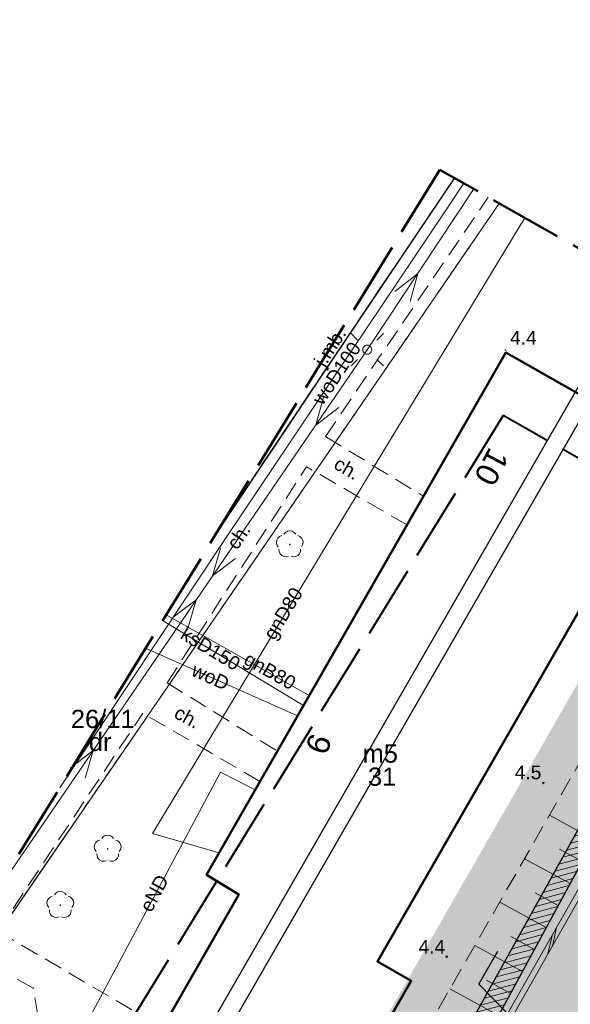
# Model space of a CAD drawing. Extents: x 5477758 to 5478338, y 5918296 to 5918505.
# Tile 69 of 135: x 5477912 to 5477942, y 5918451 to 5918505. Entities that reach past the tile are written whole.
import ezdxf
from ezdxf.enums import TextEntityAlignment as Align

# ---------------------------------------------------------------- set-up
doc = ezdxf.new("R2010")
doc.units = 0
doc.header["$PDSIZE"] = 0.75
for name, pattern in [('budynki akt$0$DASHED', [19.05, 12.7, -6.35]), ('PRZER1-1', [2, 1, -1]), ('PRZER2-1', [3, 2, -1]), ('PRZER3-1', [4, 3, -1]), ('PRZER4-1', [5, 4, -1])]:
    doc.linetypes.add(name, pattern=pattern)
doc.layers.get('0').update_dxf_attribs({"linetype": 'CONTINUOUS'})
for name, color, linetype in [('0_ZIELEŃ NISKA ISTNIEJACA', 76, 'CONTINUOUS'), ('A_GRANICA OPRACOWANIA', 7, 'CONTINUOUS'), ('ZZ_PROJ-numeracja', 5, 'CONTINUOUS'), ('ZZ_ramka', 6, 'CONTINUOUS')]:
    doc.layers.add(name, color=color, linetype=linetype)
for name, color, linetype, lineweight, true_color in [('GEPADR_O', 7, 'CONTINUOUS', 18, 0x800040), ('GESUZY', 7, 'PRZER1-1', 18, 0x008000), ('GESUZY_O', 7, 'PRZER1-1', 18, 0x008000), ('GSPRDL', 7, 'CONTINUOUS', 18, 0x008000), ('GULEPR', 1, 'CONTINUOUS', 18, 0xff0000), ('GULEPR_O', 1, 'CONTINUOUS', 18, 0xff0000), ('GULGPR', 7, 'CONTINUOUS', 18, 0xeaea00), ('GULGPR_O', 7, 'CONTINUOUS', 18, 0xeaea00), ('GULKPR', 7, 'CONTINUOUS', 18, 0x803300), ('GULKPR_O', 7, 'CONTINUOUS', 18, 0x803300), ('GULWPR', 5, 'CONTINUOUS', 18, 0x0000ff), ('GULWPR_O', 5, 'CONTINUOUS', 18, 0x0000ff)]:
    doc.layers.add(name, color=color, linetype=linetype, lineweight=lineweight, true_color=true_color)
for name, color, linetype, lineweight in [('GESBZO', 7, 'CONTINUOUS', 50), ('GESBZO_O', 7, 'CONTINUOUS', 50), ('GESDZI', 7, 'CONTINUOUS', 18), ('GESDZI_O', 7, 'CONTINUOUS', 18), ('GSLKRW', 7, 'CONTINUOUS', 25), ('GSPPRB', 7, 'CONTINUOUS', 20), ('GSPWPN', 7, 'CONTINUOUS', 13), ('GSPWPN_O', 7, 'CONTINUOUS', 13), ('GSSDSO', 7, 'CONTINUOUS', 18), ('GSSKOA', 7, 'PRZER3-1', 18), ('GSSKOA_O', 7, 'PRZER3-1', 18), ('GSSKOD', 7, 'PRZER2-1', 18), ('GSSKOD_O', 7, 'PRZER2-1', 18), ('GSSZSN', 7, 'PRZER2-1', 18), ('GUPELA', 7, 'CONTINUOUS', 18), ('GUPISN', 7, 'PRZER1-1', 18), ('OT_Rzedna', 7, 'CONTINUOUS', 18), ('wysokosci', 7, 'CONTINUOUS', 18), ('zakres', 150, 'PRZER4-1', 50), ('ZZ_grupa', 7, 'CONTINUOUS', 30), ('ZZ_grupa-krzewow-szraf', 7, 'CONTINUOUS', 13), ('ZZ_PROJ-drzewa', 94, 'CONTINUOUS', 50), ('ZZ_trawnik', 62, 'CONTINUOUS', 50)]:
    doc.layers.add(name, color=color, linetype=linetype, lineweight=lineweight)
doc.layers.add('kołnierz', color=11, linetype='CONTINUOUS', lineweight=70, plot=False)
doc.styles.add('GEO-INFO', font='arial.ttf')

# ---------------------------------------------------------------- blocks, each defined once
blk = doc.blocks.new('OKRAG_PELNY')
at = {"color": 0}
blk.add_lwpolyline([(0, 0.5), (0.12941, 0.482963), (0.25, 0.433013), (0.353553, 0.353553), (0.433013, 0.25), (0.482963, 0.12941), (0.5, 0), (0.482963, -0.12941), (0.433013, -0.25), (0.353553, -0.353553), (0.25, -0.433013), (0.12941, -0.482963), (0, -0.5), (-0.12941, -0.482963), (-0.25, -0.433013), (-0.353553, -0.353553), (-0.433013, -0.25), (-0.482963, -0.12941), (-0.5, 0), (-0.482963, 0.12941), (-0.433013, 0.25), (-0.353553, 0.353553), (-0.25, 0.433013), (-0.12941, 0.482963)], close=True, dxfattribs=at)
blk = doc.blocks.new('SUEO')
blk.add_hatch(color=0).paths.add_polyline_path([(-0.002174, 0.089974), (0.023762, 0.086807), (0.042561, 0.0793), (0.060131, 0.066965), (0.076266, 0.047786), (0.086234, 0.025762), (0.089972, 0.002226), (0.088646, -0.015553), (0.081114, -0.038994), (0.066834, -0.060276), (0.049699, -0.075033), (0.027576, -0.085671), (0.004027, -0.08991), (-0.019639, -0.087831), (-0.040932, -0.080154), (-0.059082, -0.067892), (-0.073734, -0.051607), (-0.08374, -0.032979), (-0.089221, -0.011817), (-0.089063, 0.012951), (-0.082571, 0.035806), (-0.069528, 0.057148), (-0.048957, 0.075519), (-0.026898, 0.085887)])
at = {"color": 0}
for points in [[(-1.767767, 1.767767), (-1.06066, 1.06066)], [(1.767767, 1.767767), (1.06066, 1.06066)], [(-1.767767, -1.767767), (-1.06066, -1.06066)], [(1.767767, -1.767767), (1.06066, -1.06066)]]:
    blk.add_lwpolyline(points, dxfattribs=at)
blk = doc.blocks.new('SUEP1')
at = {"color": 0}
blk.add_lwpolyline([(-1.5, -1), (1.5, 0), (-1.5, 1)], dxfattribs=at)
blk = doc.blocks.new('ODTN_2')
at = {"color": 0}
for points in [[(-1.5, -0.5), (0.5, 0.5)], [(-0.5, -0.5), (1.5, 0.5)]]:
    blk.add_lwpolyline(points, dxfattribs=at)
blk = doc.blocks.new('KOLO')
blk.add_hatch(color=0).paths.add_polyline_path([(-0.5, 0), (-0.482963, -0.12941), (-0.433013, -0.25), (-0.353553, -0.353553), (-0.25, -0.433013), (-0.12941, -0.482963), (0, -0.5), (0.12941, -0.482963), (0.25, -0.433013), (0.353553, -0.353553), (0.433013, -0.25), (0.482963, -0.12941), (0.5, 0), (0.482963, 0.12941), (0.433013, 0.25), (0.353553, 0.353553), (0.25, 0.433013), (0.12941, 0.482963), (0, 0.5), (-0.12941, 0.482963), (-0.25, 0.433013), (-0.353553, 0.353553), (-0.433013, 0.25), (-0.482963, 0.12941)])
blk = doc.blocks.new('SPDLP')
blk.add_hatch(color=0).paths.add_polyline_path([(0, -0.09), (0.027812, -0.085595), (0.052901, -0.072812), (0.072812, -0.052901), (0.085595, -0.027812), (0.09, 0), (0.085595, 0.027812), (0.072812, 0.052901), (0.052901, 0.072812), (0.027812, 0.085595), (0, 0.09), (-0.027812, 0.085595), (-0.052901, 0.072812), (-0.072812, 0.052901), (-0.085595, 0.027812), (-0.09, 0), (-0.085595, -0.027812), (-0.072812, -0.052901), (-0.052901, -0.072812), (-0.027812, -0.085595)])
at = {"color": 0}
for points in [[(-0.648554, 1.126667), (-0.481106, 1.325358), (-0.255912, 1.454989), (0, 1.5), (0.255912, 1.454989), (0.481106, 1.325358), (0.648554, 1.126667)], [(-1.271938, -0.268652), (-1.40916, -0.048001), (-1.462858, 0.20623), (-1.426585, 0.463525), (-1.304695, 0.693003), (-1.11182, 0.867117), (-0.871109, 0.964971)], [(0.871109, 0.964971), (1.11182, 0.867117), (1.304695, 0.693003), (1.426585, 0.463525), (1.462858, 0.20623), (1.40916, -0.048001), (1.271938, -0.268652)], [(-0.137547, -1.292703), (-0.389802, -1.355024), (-0.648184, -1.327532), (-0.881678, -1.213525), (-1.062258, -1.026689), (-1.168249, -0.78945), (-1.186929, -0.530282)], [(1.186929, -0.530282), (1.168249, -0.78945), (1.062258, -1.026689), (0.881678, -1.213525), (0.648184, -1.327532), (0.389802, -1.355024), (0.137547, -1.292703)]]:
    blk.add_lwpolyline(points, dxfattribs=at)
blk = doc.blocks.new('OTRN')
at = {"linetype": 'Continuous', "lineweight": 13}
blk.add_hatch(color=0, dxfattribs=at).paths.add_polyline_path([(0, -0.09, 1), (0, 0.09, 1)])
at = {"color": 0, "linetype": 'Continuous', "lineweight": 13}
blk.add_circle((0, 0), 0.0906, dxfattribs=at)
blk = doc.blocks.new('D4')
at = {"layer": 'ZZ_PROJ-drzewa'}
for p, q in [((0, -0.5), (0, 0.5)), ((0.5, 0), (-0.5, 0))]:
    blk.add_line(p, q, dxfattribs=at)
blk.add_circle((0, 0), 2, dxfattribs=at)

msp = doc.modelspace()

# ---------------------------------------------------------------- hatches: boundary and pattern name
at = {"layer": '0_ZIELEŃ NISKA ISTNIEJACA'}
h = msp.add_hatch(dxfattribs=at)
h.set_pattern_fill('GRASS', color=256, scale=0.01, style=0)
h.set_pattern_definition([(90, (0, 0), (-0.1796051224, 0.1796051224), [0.047625, -0.3115852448]), (45, (0, 0), (-0.179605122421, 0.179605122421), [0.047625, -0.206375]), (135, (0, 0), (-0.179605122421, -0.179605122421), [0.047625, -0.206375])])
h.paths.add_polyline_path([(5477924.751, 5918437.069), (5477930.151, 5918434.06), (5477937.415, 5918446.75), (5477936.617, 5918447.185), (5477942.676, 5918457.835), (5477945.423, 5918462.804), (5477946.342, 5918462.333), (5477948.868, 5918466.755), (5477950.186, 5918466.01), (5477950.692, 5918466.889), (5477956.869, 5918463.337), (5477956.368, 5918462.471), (5477962.493, 5918459.043), (5477962.976, 5918459.861), (5477943.997, 5918471.043), (5477924.645, 5918437.396), (5477924.514, 5918437.169)])
at = {"layer": 'ZZ_grupa-krzewow-szraf'}
h = msp.add_hatch(dxfattribs=at)
h.set_pattern_fill('ANSI31', color=256, scale=0.1, angle=90)
h.set_pattern_definition([(194.933, (5477837.84446, 5918344.9947), (0.08181636, -0.30677734), [])])
h.paths.add_polyline_path([(5477928.8, 5918436.198), (5477929.952, 5918435.573), (5477944.962, 5918463.253), (5477944.111, 5918463.726)])
at = {"layer": 'ZZ_trawnik', "lineweight": 13}
h = msp.add_hatch(dxfattribs=at)
h.set_pattern_fill('GRASS', color=256, scale=0.01)
h.set_pattern_definition([(150.04685, (5477945.68312, 5918441.73395), (-0.2452913, -0.0659406), [0.047625, -0.3115852]), (105.0468, (5477945.68312, 5918441.73395), (-0.2452913, -0.0659406), [0.047625, -0.206375]), (195.0468, (5477945.68312, 5918441.73395), (0.0659406, -0.2452913), [0.047625, -0.206375])])
h.paths.add_polyline_path([(5477948.868, 5918466.755), (5477946.344, 5918462.342), (5477945.485, 5918462.779), (5477936.617, 5918447.185), (5477937.405, 5918446.733), (5477932.118, 5918437.498), (5477935.28, 5918435.692), (5477933.434, 5918432.49), (5477930.289, 5918434.302), (5477930.139, 5918434.043), (5477929.148, 5918432.523), (5477936.576, 5918428.277), (5477938.872, 5918429.356), (5477935.253, 5918431.442), (5477937.095, 5918434.637), (5477942.918, 5918431.289), (5477947.979, 5918433.719), (5477952.836, 5918442.175), (5477950.606, 5918443.46), (5477947.91, 5918438.782), (5477943.014, 5918441.603), (5477943.735, 5918442.855), (5477940.154, 5918444.92), (5477943.293, 5918450.379), (5477943.299, 5918450.376), (5477942.959, 5918453.455), (5477950.186, 5918466.01)])
h.paths.add_polyline_path([(5477937.956, 5918446.84), (5477939.247, 5918446.078), (5477938.23, 5918444.356), (5477936.939, 5918445.118)], flags=16)
edge = h.paths.add_edge_path(flags=16)
edge.add_arc((5477940.345, 5918447.983), 0.5, 0, 360)
edge = h.paths.add_edge_path(flags=16)
edge.add_arc((5477942.758, 5918437.564), 0.5, 0, 360)

# ---------------------------------------------------------------- linework, layer by layer
at = {"layer": 'A_GRANICA OPRACOWANIA', "color": 1, "linetype": 'budynki akt$0$DASHED', "ltscale": 0.1, "const_width": 0.4}
msp.add_lwpolyline([(5477924.666, 5918437.385), (5477923.68, 5918435.693), (5477947.085, 5918422.232), (5477949.411, 5918426.304), (5477947.596, 5918427.361), (5477964.141, 5918455.941), (5477965.541, 5918458.35), (5477956.078, 5918463.925), (5477947.799, 5918468.803), (5477947.799, 5918468.803), (5477943.997, 5918471.043), (5477943.489, 5918470.182), (5477933.716, 5918453.151), (5477933.004, 5918451.909), (5477924.666, 5918437.385)], dxfattribs=at)
at = {"layer": 'GESBZO', "color": 7, "linetype": 'Continuous', "lineweight": 50}
msp.add_lwpolyline([(5477938.187, 5918486.305), (5477944.481, 5918482.719), (5477947.274, 5918480.998), (5477931.149, 5918452.977), (5477933.004, 5918451.909), (5477924.666, 5918437.385), (5477915.543, 5918442.632), (5477923.558, 5918456.638), (5477921.783, 5918457.715)], close=True, dxfattribs=at)
at = {"layer": 'GESDZI', "color": 7, "linetype": 'Continuous', "lineweight": 18}
for points in [[(5477895.577, 5918432.935), (5477897.61, 5918435.89), (5477937.825, 5918494.464)], [(5477937.825, 5918494.464), (5477897.61, 5918435.89), (5477897.31, 5918433.06), (5477897.73, 5918431.34), (5477913.96, 5918422.85), (5477918.68, 5918425.35), (5477941.35, 5918412.22), (5477950.46, 5918406.9), (5477958.503, 5918401.94)]]:
    msp.add_lwpolyline(points, dxfattribs=at)
at = {"layer": 'GESUZY', "color": 96, "linetype": 'PRZER1-1', "lineweight": 18, "ltscale": 0.5, "true_color": 0x008000}
for points in [[(5477958.503, 5918401.94), (5477950.46, 5918406.9), (5477941.35, 5918412.22), (5477918.68, 5918425.35), (5477913.96, 5918422.85), (5477897.73, 5918431.34), (5477897.31, 5918433.06), (5477897.61, 5918435.89), (5477937.825, 5918494.464)], [(5477937.825, 5918494.464), (5477897.61, 5918435.89), (5477897.31, 5918433.06), (5477897.73, 5918431.34), (5477913.96, 5918422.85), (5477918.68, 5918425.35), (5477941.35, 5918412.22), (5477950.46, 5918406.9), (5477958.503, 5918401.94)]]:
    msp.add_lwpolyline(points, dxfattribs=at)
at = {"layer": 'GSLKRW', "color": 7, "linetype": 'Continuous', "lineweight": 25}
msp.add_lwpolyline([(5477935.371, 5918495.856), (5477927.882, 5918484.739), (5477922.352, 5918476.448)], dxfattribs=at)
at = {"layer": 'GSPPRB', "color": 7, "linetype": 'Continuous', "lineweight": 20}
for p in [(5477938.187, 5918486.305), (5477927.411, 5918467.523), (5477927.104, 5918466.989), (5477926.771, 5918466.408), (5477924.456, 5918462.373), (5477922.476, 5918458.923), (5477921.783, 5918457.715), (5477923.558, 5918456.638), (5477931.149, 5918452.977), (5477933.004, 5918451.909), (5477912.304, 5918451.514)]:
    msp.add_point(p, dxfattribs=at)
at = {"layer": 'GSSDSO', "color": 7, "linetype": 'Continuous', "lineweight": 18}
msp.add_lwpolyline([(5477930.395, 5918433.886), (5477937.827, 5918446.866), (5477937.028, 5918447.302), (5477942.928, 5918457.672), (5477942.928, 5918457.672), (5477942.928, 5918457.672), (5477942.676, 5918457.835), (5477942.676, 5918457.835), (5477942.676, 5918457.835), (5477936.617, 5918447.185), (5477937.415, 5918446.75), (5477930.139, 5918434.043)], dxfattribs=at)
at = {"layer": 'GSSKOA', "color": 7, "linetype": 'PRZER3-1', "lineweight": 18, "ltscale": 0.5}
msp.add_lwpolyline([(5477935.374, 5918495.855), (5477927.88, 5918484.74), (5477922.388, 5918476.505)], dxfattribs=at)
at = {"layer": 'GSSKOD', "color": 7, "linetype": 'PRZER2-1', "lineweight": 18, "ltscale": 0.5}
for points in [[(5477935.371, 5918495.856), (5477927.882, 5918484.739), (5477922.352, 5918476.448)], [(5477928.302, 5918481.703), (5477937.221, 5918494.806)], [(5477928.302, 5918481.703), (5477933.673, 5918478.437), (5477932.774, 5918476.871), (5477927.27, 5918480.043)], [(5477919.635, 5918468.228), (5477927.27, 5918480.043)], [(5477919.635, 5918468.228), (5477925.666, 5918464.482), (5477924.718, 5918462.829), (5477918.307, 5918466.561)], [(5477910.374, 5918454.624), (5477918.307, 5918466.561)], [(5477910.374, 5918454.624), (5477919.383, 5918449.343), (5477915.543, 5918442.632)], [(5477912.304, 5918451.514), (5477909.364, 5918453.173)], [(5477912.969, 5918432.883), (5477911.124, 5918433.94), (5477911.748, 5918434.808), (5477911.521, 5918437.398), (5477914.27, 5918439.647), (5477912.304, 5918451.514)]]:
    msp.add_lwpolyline(points, dxfattribs=at)
at = {"layer": 'GSSZSN', "color": 7, "linetype": 'PRZER2-1', "lineweight": 18, "ltscale": 0.5}
for points in [[(5477929.356, 5918434.475), (5477926.268, 5918436.181), (5477930.77, 5918443.87), (5477944.733, 5918468.243), (5477950.113, 5918477.734), (5477949.938, 5918479.477), (5477950.546, 5918480.534)], [(5477950.546, 5918480.534), (5477953.061, 5918478.205), (5477947.805, 5918468.497), (5477938.059, 5918450.522), (5477929.356, 5918434.475)]]:
    msp.add_lwpolyline(points, dxfattribs=at)
at = {"layer": 'GSSZSN', "color": 7, "linetype": 'Continuous', "lineweight": 18, "flags": 128}
for points in [[(5477943.008, 5918459.65), (5477940.568, 5918460.973)], [(5477942.356, 5918458.447), (5477941.121, 5918459.116)], [(5477941.703, 5918457.243), (5477939.206, 5918458.596)], [(5477941.05, 5918456.039), (5477939.788, 5918456.723)], [(5477940.397, 5918454.835), (5477937.845, 5918456.219)], [(5477939.745, 5918453.631), (5477938.454, 5918454.331)], [(5477939.092, 5918452.427), (5477936.483, 5918453.842)], [(5477938.439, 5918451.223), (5477937.121, 5918451.938)], [(5477937.786, 5918450.019), (5477935.121, 5918451.465)]]:
    msp.add_lwpolyline(points, dxfattribs=at)
at = {"layer": 'GULEPR', "color": 1, "linetype": 'Continuous', "lineweight": 18, "true_color": 0xff0000}
for points in [[(5477936.433, 5918495.254), (5477930.593, 5918486.456), (5477909.876, 5918456.172)], [(5477912.965, 5918439.958), (5477914.122, 5918442.7), (5477915.553, 5918450.196), (5477922.562, 5918463.335), (5477924.456, 5918462.373)]]:
    msp.add_lwpolyline(points, dxfattribs=at)
at = {"layer": 'GULGPR', "color": 2, "linetype": 'Continuous', "lineweight": 18, "true_color": 0xeaea00}
for points in [[(5477939.228, 5918493.668), (5477929.195, 5918477.149), (5477918.828, 5918459.974), (5477922.476, 5918458.923)], [(5477919.582, 5918471.946), (5477927.411, 5918467.523)]]:
    msp.add_lwpolyline(points, dxfattribs=at)
at = {"layer": 'GULKPR', "color": 36, "linetype": 'Continuous', "lineweight": 18, "true_color": 0x803300}
msp.add_lwpolyline([(5477927.104, 5918466.989), (5477919.389, 5918471.631)], dxfattribs=at)
at = {"layer": 'GULWPR', "color": 5, "linetype": 'Continuous', "lineweight": 18, "true_color": 0x0000ff}
for points in [[(5477935.885, 5918495.564), (5477934.915, 5918494.106), (5477922.903, 5918476.227), (5477913.757, 5918462.479)], [(5477918.458, 5918470.118), (5477926.771, 5918466.408)]]:
    msp.add_lwpolyline(points, dxfattribs=at)
at = {"layer": 'kołnierz', "linetype": 'PRZER4-1', "lineweight": 50}
msp.add_lwpolyline([(5477977.309, 5918380.798), (5477954.837, 5918395.479), (5477993.178, 5918463.057), (5477934.574, 5918496.308), (5477890.354, 5918424.446), (5477901.969, 5918417.467), (5477859.483, 5918348.301), (5477882.168, 5918332.75), (5477926.647, 5918301.778)], close=True, dxfattribs=at)
at = {"layer": 'zakres', "linetype": 'PRZER4-1', "lineweight": 40}
msp.add_lwpolyline([(5477963.54, 5918377.848), (5477941.504, 5918392.244), (5477979.546, 5918459.295), (5477938.033, 5918482.848), (5477904.167, 5918427.813), (5477915.775, 5918420.837), (5477872.982, 5918351.171), (5477887.852, 5918340.978), (5477923.836, 5918315.921)], close=True, dxfattribs=at)
at = {"layer": 'ZZ_grupa', "elevation": 10.06}
msp.add_lwpolyline([(5477944.967, 5918463.262), (5477929.952, 5918435.573), (5477928.8, 5918436.198), (5477944.111, 5918463.726), (5477944.962, 5918463.253)], dxfattribs=at)
at = {"layer": 'ZZ_PROJ-numeracja', "flags": 128}
msp.add_lwpolyline([(5477940.345, 5918447.983), (5477936.7, 5918451.732), (5477937.74, 5918453.536)], dxfattribs=at)
at = {"layer": 'ZZ_ramka'}
for points in [[(5477953.727, 5918504.52), (5478005.193, 5918474.862), (5477963.253, 5918402.082), (5477911.787, 5918431.74)], [(5477954.094, 5918503.154), (5478003.828, 5918474.495), (5477963.884, 5918405.18), (5477914.151, 5918433.84)]]:
    msp.add_lwpolyline(points, close=True, dxfattribs=at)

# ---------------------------------------------------------------- block references
at = {"layer": 'GSPRDL', "color": 96, "lineweight": 18, "true_color": 0x008000, "xscale": 0.5, "yscale": 0.5}
for p in [(5477926.35, 5918475.796), (5477916.38, 5918459.131), (5477913.787, 5918456.053)]:
    msp.add_blockref('SPDLP', p, dxfattribs=at)
at = {"layer": 'GSPWPN', "color": 7, "lineweight": 13, "xscale": 0.09, "yscale": 0.09}
msp.add_blockref('KOLO', (5477938.156, 5918486.44), dxfattribs=at)
at = {"layer": 'GSSDSO', "color": 7, "lineweight": 18, "xscale": 0.5, "yscale": 0.29999999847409, "rotation": 240.3622036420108}
msp.add_blockref('ODTN_2', (5477940.724, 5918454.1), dxfattribs=at)
at = {"layer": 'GULEPR', "color": 1, "lineweight": 18, "true_color": 0xff0000, "xscale": 0.5, "yscale": 0.5}
for p, rotation in [((5477932.943, 5918489.997), 56.42255148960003), ((5477928.193, 5918482.948), 235.6249513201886), ((5477922.547, 5918474.695), 235.6249513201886), ((5477920.806, 5918472.149), 55.62495132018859), ((5477915.16, 5918463.896), 55.62495132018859)]:
    msp.add_blockref('SUEP1', p, dxfattribs=dict(at, rotation=rotation))
at = {"layer": 'GUPELA', "color": 7, "lineweight": 18, "xscale": 0.5, "yscale": 0.5}
for name in ['SUEO', 'OKRAG_PELNY']:
    msp.add_blockref(name, (5477930.593, 5918486.456), dxfattribs=at)
at = {"layer": 'GUPISN', "color": 7, "lineweight": 18, "xscale": 0.5, "yscale": 0.5}
msp.add_blockref('OKRAG_PELNY', (5477930.593, 5918486.456), dxfattribs=at)
at = {"layer": 'OT_Rzedna', "color": 7, "linetype": 'Continuous', "xscale": 0.5, "yscale": 0.5, "zscale": 0.5}
for p in [(5477940.232, 5918462.739), (5477934.948, 5918453.237)]:
    msp.add_blockref('OTRN', p, dxfattribs=at)
at = {"layer": 'ZZ_PROJ-drzewa', "lineweight": 30, "rotation": 60.0468467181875}
msp.add_blockref('D4', (5477940.345, 5918447.983), dxfattribs=at)

# ---------------------------------------------------------------- texts
at = {"layer": 'GEPADR_O', "color": 236, "linetype": 'Continuous', "lineweight": 0, "true_color": 0x800040, "style": 'GEO-INFO'}
for s, rotation, p in [('10', 242.1027, (5477938.408, 5918480.605)), ('9', 249.7175, (5477928.682, 5918465.115))]:
    msp.add_text(s, height=1.25, rotation=rotation, dxfattribs=at).set_placement(p, align=Align.TOP_LEFT)
at = {"layer": 'GESBZO_O', "color": 7, "linetype": 'Continuous', "lineweight": 0, "style": 'GEO-INFO'}
msp.add_text('m5', height=1, dxfattribs=at).set_placement((5477932.275, 5918463.853), align=Align.RIGHT)
at = {"layer": 'GESBZO_O', "color": 1, "linetype": 'Continuous', "lineweight": 0, "true_color": 0xff0000, "style": 'GEO-INFO'}
msp.add_text('31', height=1, dxfattribs=at).set_placement((5477931.408, 5918463.585), align=Align.TOP_CENTER)
at = {"layer": 'GESDZI_O', "color": 7, "linetype": 'Continuous', "lineweight": 0, "style": 'GEO-INFO'}
msp.add_text('26/11', height=1, dxfattribs=at).set_placement((5477916.111, 5918466.247), align=Align.MIDDLE_CENTER)
at = {"layer": 'GESUZY_O', "color": 96, "linetype": 'Continuous', "lineweight": 0, "true_color": 0x008000, "style": 'GEO-INFO'}
msp.add_text('dr', height=1, dxfattribs=at).set_placement((5477915.971, 5918464.988), align=Align.MIDDLE_CENTER)
at = {"layer": 'GSPWPN_O', "color": 7, "linetype": 'Continuous', "lineweight": 0, "style": 'GEO-INFO'}
msp.add_text('4.4', height=0.75, dxfattribs=at).set_placement((5477938.413, 5918486.736))
at = {"layer": 'GSSKOA_O', "color": 7, "linetype": 'Continuous', "lineweight": 0, "style": 'GEO-INFO'}
msp.add_text('j.mb.', height=0.75, rotation=57.2115, dxfattribs=at).set_placement((5477928.556, 5918486.604), align=Align.MIDDLE_CENTER)
at = {"layer": 'GSSKOD_O', "color": 7, "linetype": 'Continuous', "lineweight": 0, "style": 'GEO-INFO'}
for rotation, p in [(329.4293, (5477929.493, 5918479.976)), (56.0211, (5477923.538, 5918476.247)), (331.5389, (5477920.751, 5918466.359))]:
    msp.add_text('ch.', height=0.75, rotation=rotation, dxfattribs=at).set_placement(p, align=Align.MIDDLE)
at = {"layer": 'GULEPR_O', "color": 1, "linetype": 'Continuous', "lineweight": 0, "true_color": 0xff0000, "style": 'GEO-INFO'}
msp.add_text('eND', height=0.75, rotation=61.9238, dxfattribs=at).set_placement((5477918.931, 5918456.701), align=Align.MIDDLE)
at = {"layer": 'GULGPR_O', "color": 2, "linetype": 'Continuous', "lineweight": 0, "true_color": 0xeaea00, "style": 'GEO-INFO'}
for s, rotation, p in [('gnD80', 58.8858, (5477925.983, 5918472.021)), ('gnB80', 330.5331, (5477925.27, 5918468.876))]:
    msp.add_text(s, height=0.75, rotation=rotation, dxfattribs=at).set_placement(p, align=Align.MIDDLE_CENTER)
at = {"layer": 'GULKPR_O', "color": 36, "linetype": 'Continuous', "lineweight": 0, "true_color": 0x803300, "style": 'GEO-INFO'}
msp.add_text('ksD150', height=0.75, rotation=328.9627, dxfattribs=at).set_placement((5477922.016, 5918470.091), align=Align.MIDDLE_CENTER)
at = {"layer": 'GULWPR_O', "color": 5, "linetype": 'Continuous', "lineweight": 0, "true_color": 0x0000ff, "style": 'GEO-INFO'}
for s, rotation, p in [('woD100', 56.1042, (5477928.909, 5918485.167)), ('woD', 335.9481, (5477922.015, 5918468.554))]:
    msp.add_text(s, height=0.75, rotation=rotation, dxfattribs=at).set_placement(p, align=Align.MIDDLE_CENTER)
at = {"layer": 'wysokosci', "color": 7, "style": 'GEO-INFO'}
for s, p in [('4.5', (5477938.67, 5918463.696)), ('4.4', (5477933.404, 5918454.149))]:
    msp.add_text(s, height=0.75, dxfattribs=at).set_placement(p, align=Align.TOP_LEFT)

doc.saveas('drawing.dxf')
